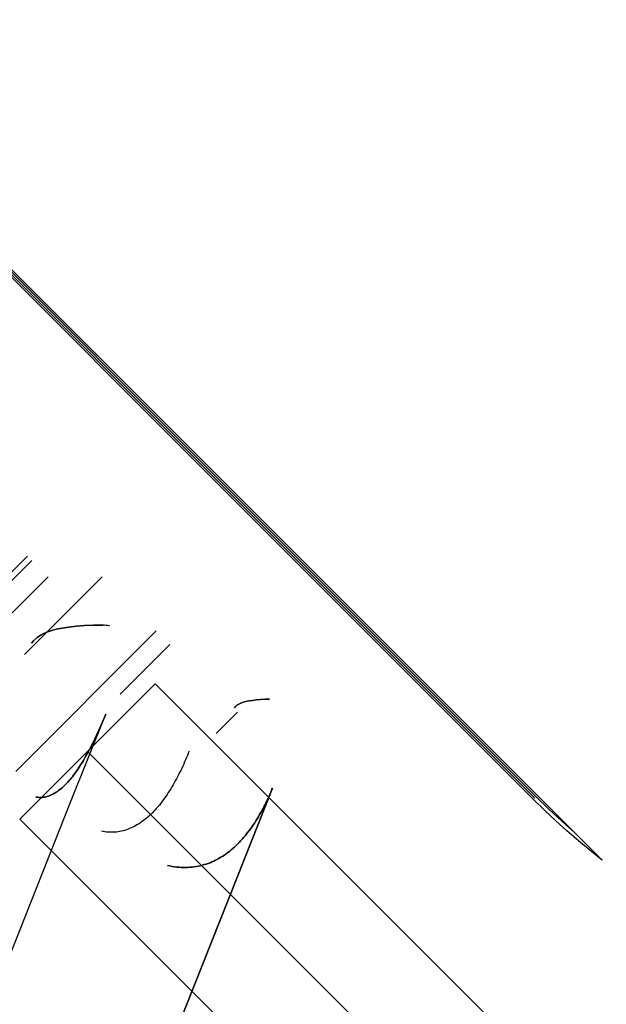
# Model space of a CAD drawing. Header units: millimetres. Extents: x -1030 to 192, y -442 to 180.
# Tile 227 of 256: x 143.25 to 147.85, y 115.62 to 123.34. Entities that reach past the tile are written whole.
import ezdxf

# ---------------------------------------------------------------- set-up
doc = ezdxf.new("R2010")
doc.units = ezdxf.units.MM
doc.header["$MEASUREMENT"] = 0
doc.layers.add('OVIDIO 120x60x72h', color=7, linetype='Continuous')

msp = doc.modelspace()

# ---------------------------------------------------------------- linework, layer by layer
at = {"layer": 'OVIDIO 120x60x72h', "extrusion": (-0.202852, -0.108979, 0.973126)}
for points in [[(-69.6161, 231.6799), (-69.6161, 392.3357)], [(-69.6161, 392.3357), (-69.6161, 231.6799)], [(-69.3206, 392.3357), (-69.3206, 231.6799)], [(-69.0251, 392.3357), (-69.0251, 231.6799)], [(-69.0251, 231.6799), (-69.0251, 392.3357)]]:
    msp.add_lwpolyline(points, dxfattribs=at)
at = {"layer": 'OVIDIO 120x60x72h', "extrusion": (-0.235702, -0.235702, 0.942809)}
for points in [[(6.5126, 365.6626), (6.5126, 474.7404)], [(7.4613, 474.7404), (7.4613, 365.6626)], [(9.3587, 365.6626), (9.3587, 474.7404)], [(10.3074, 474.7404), (10.3074, 365.6626)], [(8.1343, 459.2414), (8.1343, 353.8334)], [(8.0674, 455.4613), (8.0674, 350.9209)]]:
    msp.add_lwpolyline(points, dxfattribs=at)
at = {"layer": 'OVIDIO 120x60x72h', "extrusion": (0.881185, -0.265561, -0.391139)}
for points in [[(154.7749, 684.7695), (201.0952, 744.8878)], [(201.0952, 744.8878), (154.7749, 684.7695)]]:
    msp.add_lwpolyline(points, dxfattribs=at)
at = {"layer": 'OVIDIO 120x60x72h', "extrusion": (0.881208, -0.265507, -0.391124)}
for points in [[(154.7436, 686.2082), (200.3633, 745.4283)], [(200.3633, 745.4283), (154.7436, 686.2082)]]:
    msp.add_lwpolyline(points, dxfattribs=at)
at = {"layer": 'OVIDIO 120x60x72h', "extrusion": (-0.265352, 0.881274, -0.39108)}
msp.add_lwpolyline([(-192.6657, 684.1972), (-150.798, 629.818)], dxfattribs=at)
at = {"layer": 'OVIDIO 120x60x72h', "extrusion": (-0.108979, -0.202852, 0.973126)}
for points in [[(85.1312, 226.9617), (85.1312, 387.6175)], [(85.1312, 387.6175), (85.1312, 226.9617)], [(85.4266, 387.6175), (85.4266, 226.9617)], [(85.7221, 387.6175), (85.7221, 226.9617)], [(85.7221, 226.9617), (85.7221, 387.6175)]]:
    msp.add_lwpolyline(points, dxfattribs=at)
at = {"layer": 'OVIDIO 120x60x72h', "extrusion": (0.881275, -0.265352, -0.391079)}
for points in [[(155.0475, 687.3775), (197.4312, 742.4269)], [(154.8684, 687.5151), (197.2522, 742.5647)], [(197.2522, 742.5647), (154.8684, 687.5151)]]:
    msp.add_lwpolyline(points, dxfattribs=at)
at = {"layer": 'OVIDIO 120x60x72h', "extrusion": (0.881274, -0.265352, -0.39108)}
for points in [[(152.2652, 675.6054), (196.5781, 733.1605)], [(143.4285, 635.1834), (185.2962, 689.5626)]]:
    msp.add_lwpolyline(points, dxfattribs=at)
at = {"layer": 'OVIDIO 120x60x72h', "extrusion": (-0.046296, -0.021464, 0.998697)}
for points in [[(-74.4835, 134.3815), (-74.4835, 234.8928)], [(-72.9973, 133.4133), (-72.9973, 234.7177)]]:
    msp.add_lwpolyline(points, dxfattribs=at)
at = {"layer": 'OVIDIO 120x60x72h', "extrusion": (-0.108984, -0.202859, 0.973124)}
msp.add_lwpolyline([(83.2958, 371.0046), (83.2958, 313.6234)], dxfattribs=at)
at = {"layer": 'OVIDIO 120x60x72h', "extrusion": (-0.108989, -0.202866, 0.973122)}
for points in [[(84.0081, 313.6298), (84.0081, 371.0109)], [(84.721, 371.0109), (84.721, 313.6298)], [(84.721, 313.6298), (84.721, 371.0109)]]:
    msp.add_lwpolyline(points, dxfattribs=at)
at = {"layer": 'OVIDIO 120x60x72h', "extrusion": (-0.021464, -0.046296, 0.998697)}
msp.add_lwpolyline([(90.2763, 128.5992), (90.2763, 229.1123)], dxfattribs=at)
at = {"layer": 'OVIDIO 120x60x72h'}
for points in [[(128.6454, 135.922), (147.8155, 116.7518)], [(147.6021, 116.9652), (128.8588, 135.7086)], [(140.3922, 124.1146), (147.2794, 117.2274)], [(147.2794, 117.2274), (140.3922, 124.1146)], [(147.2895, 117.2375), (140.4023, 124.1247)], [(143.3116, 119.1345), (142.2509, 118.0738)], [(143.3472, 119.0988), (142.2866, 118.0381)], [(143.2876, 118.3624), (143.8978, 118.9725)], [(143.8978, 118.9725), (143.2876, 118.3624)], [(143.2196, 117.4461), (144.3219, 118.5484)], [(144.0395, 118.0539), (144.428, 118.4423)], [(144.3116, 118.1345), (143.2509, 117.0738)], [(143.2509, 117.0738), (144.3116, 118.1345)], [(153.5744, 108.8716), (144.3116, 118.1345)], [(144.3116, 118.1345), (153.5744, 108.8716)], [(144.9582, 117.9121), (144.7914, 117.7453)], [(144.7914, 117.7453), (144.9582, 117.9121)], [(153.0441, 108.3413), (143.7812, 117.6041)], [(152.5137, 107.811), (143.2509, 117.0738)], [(143.2509, 117.0738), (152.5137, 107.811)]]:
    msp.add_lwpolyline(points, dxfattribs=at)
at = {"layer": 'OVIDIO 120x60x72h', "extrusion": (4.01613e-07, -4.01613e-07, 1)}
for points in [[(140.4124, 124.1348), (147.2996, 117.2476)], [(147.2996, 117.2476), (140.4124, 124.1348)]]:
    msp.add_lwpolyline(points, dxfattribs=at)
at = {"layer": 'OVIDIO 120x60x72h', "extrusion": (-0.015219, 0.015219, 0.999768)}
for points in [[(154.0981, 108.3532), (144.7206, 117.7286)], [(153.0376, 107.2924), (143.66, 116.6678)], [(154.0981, 108.3532), (153.8454, 108.6059)], [(153.8454, 108.6059), (154.0981, 108.3532)], [(154.0981, 108.3532), (154.1029, 108.3486), (154.1078, 108.344), (154.1128, 108.3395), (154.118, 108.335), (154.1234, 108.3307), (154.1289, 108.3264), (154.1345, 108.3222), (154.1403, 108.3182), (154.1462, 108.3142), (154.1522, 108.3104), (154.1584, 108.3066), (154.1647, 108.3031), (154.1711, 108.2996), (154.1777, 108.2963), (154.1843, 108.2931), (154.1911, 108.29), (154.198, 108.2872), (154.205, 108.2844), (154.2121, 108.2819), (154.2192, 108.2795), (154.2265, 108.2773), (154.2339, 108.2753), (154.2413, 108.2734), (154.2488, 108.2717), (154.2563, 108.2703), (154.2639, 108.269), (154.2716, 108.2679), (154.2793, 108.267), (154.287, 108.2663), (154.2947, 108.2658), (154.3025, 108.2655), (154.3103, 108.2654), (154.318, 108.2655), (154.3258, 108.2658), (154.3335, 108.2663), (154.3412, 108.267), (154.3489, 108.2679), (154.3566, 108.269), (154.3642, 108.2703), (154.3717, 108.2718), (154.3792, 108.2734), (154.3866, 108.2753), (154.394, 108.2773), (154.4013, 108.2795), (154.4084, 108.2819), (154.4155, 108.2845), (154.4225, 108.2872), (154.4294, 108.2901), (154.4362, 108.2931), (154.4428, 108.2963), (154.4494, 108.2996), (154.4558, 108.3031), (154.4621, 108.3067), (154.4683, 108.3104), (154.4743, 108.3143), (154.4802, 108.3182), (154.486, 108.3223), (154.4916, 108.3265), (154.4971, 108.3307), (154.5025, 108.3351), (154.5077, 108.3395), (154.5127, 108.344), (154.5176, 108.3486), (154.5224, 108.3533)], [(154.5224, 108.3533), (154.5176, 108.3486), (154.5127, 108.344), (154.5077, 108.3395), (154.5025, 108.3351), (154.4971, 108.3307), (154.4916, 108.3265), (154.486, 108.3223), (154.4802, 108.3182), (154.4743, 108.3143), (154.4683, 108.3104), (154.4621, 108.3067), (154.4558, 108.3031), (154.4494, 108.2996), (154.4428, 108.2963), (154.4362, 108.2931), (154.4294, 108.2901), (154.4225, 108.2872), (154.4155, 108.2845), (154.4084, 108.2819), (154.4013, 108.2795), (154.394, 108.2773), (154.3866, 108.2753), (154.3792, 108.2734), (154.3717, 108.2718), (154.3642, 108.2703), (154.3566, 108.269), (154.3489, 108.2679), (154.3412, 108.267), (154.3335, 108.2663), (154.3258, 108.2658), (154.318, 108.2655), (154.3103, 108.2654), (154.3025, 108.2655), (154.2947, 108.2658), (154.287, 108.2663), (154.2793, 108.267), (154.2716, 108.2679), (154.2639, 108.269), (154.2563, 108.2703), (154.2488, 108.2717), (154.2413, 108.2734), (154.2339, 108.2753), (154.2265, 108.2773), (154.2192, 108.2795), (154.2121, 108.2819), (154.205, 108.2844), (154.198, 108.2872), (154.1911, 108.29), (154.1843, 108.2931), (154.1777, 108.2963), (154.1711, 108.2996), (154.1647, 108.3031), (154.1584, 108.3066), (154.1522, 108.3104), (154.1462, 108.3142), (154.1403, 108.3182), (154.1345, 108.3222), (154.1289, 108.3264), (154.1234, 108.3307), (154.118, 108.335), (154.1128, 108.3395), (154.1078, 108.344), (154.1029, 108.3486), (154.0981, 108.3532)], [(154.5224, 108.3533), (155.5832, 107.2927)], [(155.5832, 107.2927), (154.5224, 108.3533)], [(154.2089, 108.0398), (154.9188, 107.3301)], [(153.6739, 107.9289), (154.7763, 106.8268)], [(155.5832, 107.2927), (155.5546, 107.2648), (155.5252, 107.2373), (155.4948, 107.2102), (155.4637, 107.1835), (155.4316, 107.1574), (155.3987, 107.1318), (155.3649, 107.1068), (155.3303, 107.0824), (155.2949, 107.0586), (155.2587, 107.0355), (155.2216, 107.0132), (155.1838, 106.9916), (155.1453, 106.9708), (155.106, 106.9508), (155.066, 106.9317), (155.0253, 106.9135), (154.984, 106.8963), (154.9421, 106.8799), (154.8995, 106.8646), (154.8564, 106.8503), (154.8128, 106.837), (154.7687, 106.8248), (154.7242, 106.8136), (154.6793, 106.8036), (154.634, 106.7947), (154.5883, 106.787), (154.5424, 106.7804), (154.4963, 106.775), (154.45, 106.7708), (154.4036, 106.7678), (154.357, 106.766), (154.3104, 106.7654), (154.2638, 106.766), (154.2173, 106.7678), (154.1708, 106.7708), (154.1245, 106.775), (154.0784, 106.7804), (154.0325, 106.7869), (153.9869, 106.7947), (153.9416, 106.8035), (153.8966, 106.8135), (153.8521, 106.8247), (153.808, 106.8369), (153.7644, 106.8501), (153.7213, 106.8644), (153.6788, 106.8798), (153.6368, 106.8961), (153.5955, 106.9134), (153.5548, 106.9316), (153.5148, 106.9507), (153.4755, 106.9706), (153.437, 106.9914), (153.3991, 107.013), (153.3621, 107.0353), (153.3259, 107.0584), (153.2904, 107.0821), (153.2558, 107.1065), (153.2221, 107.1315), (153.1892, 107.1571), (153.1571, 107.1832), (153.1259, 107.2099), (153.0956, 107.237), (153.0661, 107.2645), (153.0376, 107.2924)], [(153.0376, 107.2924), (153.0661, 107.2645), (153.0956, 107.237), (153.1259, 107.2099), (153.1571, 107.1832), (153.1892, 107.1571), (153.2221, 107.1315), (153.2558, 107.1065), (153.2904, 107.0821), (153.3259, 107.0584), (153.3621, 107.0353), (153.3991, 107.013), (153.437, 106.9914), (153.4755, 106.9706), (153.5148, 106.9507), (153.5548, 106.9316), (153.5955, 106.9134), (153.6368, 106.8961), (153.6788, 106.8798), (153.7213, 106.8644), (153.7644, 106.8501), (153.808, 106.8369), (153.8521, 106.8247), (153.8966, 106.8135), (153.9416, 106.8035), (153.9869, 106.7947), (154.0325, 106.7869), (154.0784, 106.7804), (154.1245, 106.775), (154.1708, 106.7708), (154.2173, 106.7678), (154.2638, 106.766), (154.3104, 106.7654), (154.357, 106.766), (154.4036, 106.7678), (154.45, 106.7708), (154.4963, 106.775), (154.5424, 106.7804), (154.5883, 106.787), (154.634, 106.7947), (154.6793, 106.8036), (154.7242, 106.8136), (154.7687, 106.8248), (154.8128, 106.837), (154.8564, 106.8503), (154.8995, 106.8646), (154.9421, 106.8799), (154.984, 106.8963), (155.0253, 106.9135), (155.066, 106.9317), (155.106, 106.9508), (155.1453, 106.9708), (155.1838, 106.9916), (155.2216, 107.0132), (155.2587, 107.0355), (155.2949, 107.0586), (155.3303, 107.0824), (155.3649, 107.1068), (155.3987, 107.1318), (155.4316, 107.1574), (155.4637, 107.1835), (155.4948, 107.2102), (155.5252, 107.2373), (155.5546, 107.2648), (155.5832, 107.2927)]]:
    msp.add_lwpolyline(points, dxfattribs=at)
at = {"layer": 'OVIDIO 120x60x72h', "extrusion": (0.000231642, 0.999884, -0.015217)}
for points in [[(-146.5784, 37.3375), (-139.1211, 527.1706)], [(-145.518, 37.3213), (-138.0607, 527.1532)]]:
    msp.add_lwpolyline(points, dxfattribs=at)
at = {"layer": 'OVIDIO 120x60x72h', "extrusion": (-0.000101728, 0.999949, 0.010085)}
for points in [[(-143.8683, 62.6579), (-143.8481, 64.6578)], [(-147.2914, 64.6925), (-147.3115, 62.6926)]]:
    msp.add_lwpolyline(points, dxfattribs=at)
at = {"layer": 'OVIDIO 120x60x72h', "extrusion": (0.707107, 0.707107, 0)}
for points in [[(-18.51, 35.5783), (-18.4656, 35.5788), (-18.4208, 35.5803), (-18.3757, 35.5828), (-18.3303, 35.5864), (-18.2846, 35.591), (-18.2386, 35.5968), (-18.1924, 35.6037), (-18.1461, 35.6117), (-18.0996, 35.6209), (-18.053, 35.6312), (-18.0063, 35.6428), (-17.9597, 35.6555), (-17.9131, 35.6695), (-17.8665, 35.6847), (-17.8201, 35.7011), (-17.7738, 35.7187), (-17.7278, 35.7376), (-17.682, 35.7578), (-17.6365, 35.7791), (-17.5914, 35.8017), (-17.5467, 35.8256), (-17.5025, 35.8506), (-17.4588, 35.8769), (-17.4156, 35.9043), (-17.373, 35.9329), (-17.3311, 35.9627), (-17.2899, 35.9936), (-17.2494, 36.0256), (-17.2097, 36.0587), (-17.1709, 36.0928), (-17.1329, 36.128), (-17.0958, 36.1641), (-17.0597, 36.2012), (-17.0245, 36.2392), (-16.9904, 36.278), (-16.9573, 36.3177), (-16.9253, 36.3582), (-16.8944, 36.3994), (-16.8646, 36.4413), (-16.836, 36.4839), (-16.8086, 36.5271), (-16.7823, 36.5708), (-16.7573, 36.615), (-16.7334, 36.6597), (-16.7108, 36.7048), (-16.6895, 36.7503), (-16.6693, 36.7961), (-16.6504, 36.8421), (-16.6328, 36.8884), (-16.6164, 36.9348), (-16.6012, 36.9814), (-16.5872, 37.028), (-16.5745, 37.0746), (-16.5629, 37.1213), (-16.5526, 37.1679), (-16.5434, 37.2144), (-16.5354, 37.2607), (-16.5285, 37.3069), (-16.5227, 37.3529), (-16.5181, 37.3986), (-16.5145, 37.444), (-16.512, 37.4891), (-16.5105, 37.5339), (-16.51, 37.5783)], [(-16.51, 37.5783), (-16.5105, 37.5339), (-16.512, 37.4891), (-16.5145, 37.444), (-16.5181, 37.3986), (-16.5227, 37.3529), (-16.5285, 37.3069), (-16.5354, 37.2607), (-16.5434, 37.2144), (-16.5526, 37.1679), (-16.5629, 37.1213), (-16.5745, 37.0746), (-16.5872, 37.028), (-16.6012, 36.9814), (-16.6164, 36.9348), (-16.6328, 36.8884), (-16.6504, 36.8421), (-16.6693, 36.7961), (-16.6895, 36.7503), (-16.7108, 36.7048), (-16.7334, 36.6597), (-16.7573, 36.615), (-16.7823, 36.5708), (-16.8086, 36.5271), (-16.836, 36.4839), (-16.8646, 36.4413), (-16.8944, 36.3994), (-16.9253, 36.3582), (-16.9573, 36.3177), (-16.9904, 36.278), (-17.0245, 36.2392), (-17.0597, 36.2012), (-17.0958, 36.1641), (-17.1329, 36.128), (-17.1709, 36.0928), (-17.2097, 36.0587), (-17.2494, 36.0256), (-17.2899, 35.9936), (-17.3311, 35.9627), (-17.373, 35.9329), (-17.4156, 35.9043), (-17.4588, 35.8769), (-17.5025, 35.8506), (-17.5467, 35.8256), (-17.5914, 35.8017), (-17.6365, 35.7791), (-17.682, 35.7578), (-17.7278, 35.7376), (-17.7738, 35.7187), (-17.8201, 35.7011), (-17.8665, 35.6847), (-17.9131, 35.6695), (-17.9597, 35.6555), (-18.0063, 35.6428), (-18.053, 35.6312), (-18.0996, 35.6209), (-18.1461, 35.6117), (-18.1924, 35.6037), (-18.2386, 35.5968), (-18.2846, 35.591), (-18.3303, 35.5864), (-18.3757, 35.5828), (-18.4208, 35.5803), (-18.4656, 35.5788), (-18.51, 35.5783)], [(-16.51, 37.5783), (-16.5106, 37.5282), (-16.5125, 37.478), (-16.5157, 37.4279), (-16.5201, 37.3777), (-16.5258, 37.3277), (-16.5327, 37.2777), (-16.5409, 37.228), (-16.5504, 37.1785), (-16.5611, 37.1293), (-16.573, 37.0804), (-16.5861, 37.0318), (-16.6004, 36.9837), (-16.6159, 36.9361), (-16.6326, 36.8889), (-16.6504, 36.8423), (-16.6693, 36.7962), (-16.6892, 36.7508), (-16.7102, 36.706), (-16.7323, 36.6619), (-16.7553, 36.6186), (-16.7793, 36.576), (-16.8042, 36.5341), (-16.83, 36.4931), (-16.8566, 36.453), (-16.8841, 36.4136), (-16.9123, 36.3752), (-16.9413, 36.3377), (-16.9709, 36.3011), (-17.0013, 36.2654), (-17.0322, 36.2307), (-17.0637, 36.1969), (-17.0958, 36.1641), (-17.1286, 36.132), (-17.1624, 36.1005), (-17.1971, 36.0696), (-17.2328, 36.0392), (-17.2694, 36.0096), (-17.3069, 35.9806), (-17.3453, 35.9524), (-17.3847, 35.9249), (-17.4248, 35.8983), (-17.4658, 35.8725), (-17.5077, 35.8476), (-17.5503, 35.8236), (-17.5936, 35.8006), (-17.6377, 35.7785), (-17.6825, 35.7575), (-17.7279, 35.7376), (-17.774, 35.7187), (-17.8206, 35.7009), (-17.8678, 35.6842), (-17.9154, 35.6687), (-17.9635, 35.6544), (-18.0121, 35.6413), (-18.061, 35.6294), (-18.1102, 35.6187), (-18.1597, 35.6092), (-18.2094, 35.601), (-18.2594, 35.5941), (-18.3094, 35.5884), (-18.3596, 35.584), (-18.4097, 35.5808), (-18.4599, 35.5789), (-18.51, 35.5783)]]:
    msp.add_lwpolyline(points, dxfattribs=at)
at = {"layer": 'OVIDIO 120x60x72h', "extrusion": (-9.85325e-08, -9.85312e-08, 1)}
for points in [[(142.4129, 117.9119), (143.4736, 118.9726)], [(143.4736, 118.9726), (142.4129, 117.9119)]]:
    msp.add_lwpolyline(points, dxfattribs=at)
at = {"layer": 'OVIDIO 120x60x72h', "extrusion": (0.000231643, 0.999884, -0.015217)}
for points in [[(-143.446, 700.8572), (-153.5492, 37.2314)], [(-153.5492, 37.2314), (-143.446, 700.8572)], [(-143.8702, 700.8636), (-153.9735, 37.2298)], [(-153.9735, 37.2298), (-143.8702, 700.8636)]]:
    msp.add_lwpolyline(points, dxfattribs=at)
at = {"layer": 'OVIDIO 120x60x72h', "extrusion": (0.999884, 0.000231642, 0.015217)}
for points in [[(108.7481, 33.2329), (118.8514, 696.8639)], [(107.7748, 33.2142), (117.8785, 696.8787)], [(117.8785, 696.8787), (107.7748, 33.2142)], [(107.248, 33.2338), (117.3515, 696.8867)]]:
    msp.add_lwpolyline(points, dxfattribs=at)
at = {"layer": 'OVIDIO 120x60x72h', "extrusion": (0.276197, -0.122706, 0.953236)}
for points in [[(166.8052, 132.9555), (166.8052, 131.4555)], [(166.8052, 131.4555), (166.8052, 132.9555)]]:
    msp.add_lwpolyline(points, dxfattribs=at)
at = {"layer": 'OVIDIO 120x60x72h', "extrusion": (0.871231, -0.386908, -0.302091)}
for points in [[(166.1647, 696.1932), (166.1824, 696.1907), (166.2002, 696.1877), (166.218, 696.1842), (166.2358, 696.1803), (166.2536, 696.176), (166.2713, 696.1712), (166.2889, 696.166), (166.3064, 696.1603), (166.3238, 696.1542), (166.3412, 696.1476), (166.3583, 696.1406), (166.3754, 696.1332), (166.3922, 696.1253), (166.4089, 696.117), (166.4253, 696.1083), (166.4416, 696.0991), (166.4576, 696.0896), (166.4734, 696.0797), (166.4889, 696.0694), (166.5041, 696.0587), (166.5191, 696.0477), (166.5337, 696.0363), (166.5481, 696.0246), (166.5621, 696.0125), (166.5758, 696.0002), (166.5891, 695.9875), (166.6021, 695.9746), (166.6147, 695.9614), (166.6269, 695.9479), (166.6388, 695.9342), (166.6503, 695.9203), (166.6614, 695.9062), (166.6721, 695.8918), (166.6826, 695.8771), (166.6927, 695.862), (166.7025, 695.8467), (166.712, 695.8311), (166.7211, 695.8152), (166.7298, 695.799), (166.7382, 695.7826), (166.7462, 695.7659), (166.7538, 695.749), (166.7609, 695.7319), (166.7677, 695.7146), (166.774, 695.6971), (166.7799, 695.6795), (166.7854, 695.6617), (166.7904, 695.6437), (166.795, 695.6256), (166.7991, 695.6075), (166.8028, 695.5892), (166.806, 695.5709), (166.8088, 695.5525), (166.811, 695.5341), (166.8129, 695.5157), (166.8142, 695.4973), (166.8152, 695.4788), (166.8156, 695.4605), (166.8156, 695.4421), (166.8152, 695.4239), (166.8143, 695.4057), (166.813, 695.3876), (166.8113, 695.3697), (166.8091, 695.3518)], [(166.1647, 696.1932), (166.1824, 696.1906), (166.2002, 696.1876), (166.218, 696.1842), (166.2358, 696.1803), (166.2536, 696.176), (166.2713, 696.1712), (166.2889, 696.166), (166.3064, 696.1603), (166.3239, 696.1542), (166.3412, 696.1476), (166.3584, 696.1406), (166.3754, 696.1332), (166.3923, 696.1253), (166.4089, 696.117), (166.4254, 696.1083), (166.4417, 696.0991), (166.4577, 696.0896), (166.4735, 696.0797), (166.489, 696.0694), (166.5042, 696.0587), (166.5192, 696.0477), (166.5338, 696.0363), (166.5481, 696.0246), (166.5622, 696.0125), (166.5758, 696.0002), (166.5892, 695.9875), (166.6022, 695.9746), (166.6148, 695.9614), (166.627, 695.9479), (166.6389, 695.9342), (166.6504, 695.9203), (166.6615, 695.9061), (166.6722, 695.8917), (166.6827, 695.877), (166.6928, 695.862), (166.7026, 695.8467), (166.7121, 695.831), (166.7212, 695.8151), (166.73, 695.799), (166.7383, 695.7825), (166.7463, 695.7659), (166.7539, 695.749), (166.7611, 695.7319), (166.7679, 695.7146), (166.7742, 695.6971), (166.7801, 695.6794), (166.7856, 695.6616), (166.7906, 695.6436), (166.7952, 695.6256), (166.7993, 695.6074), (166.803, 695.5891), (166.8062, 695.5708), (166.8089, 695.5524), (166.8112, 695.534), (166.8131, 695.5156), (166.8144, 695.4972), (166.8153, 695.4788), (166.8158, 695.4604), (166.8158, 695.442), (166.8154, 695.4238), (166.8145, 695.4056), (166.8132, 695.3875), (166.8114, 695.3696), (166.8093, 695.3517)], [(166.8093, 695.3517), (166.8114, 695.3696), (166.8132, 695.3875), (166.8145, 695.4056), (166.8154, 695.4238), (166.8158, 695.442), (166.8158, 695.4604), (166.8153, 695.4788), (166.8144, 695.4972), (166.8131, 695.5156), (166.8112, 695.534), (166.8089, 695.5524), (166.8062, 695.5708), (166.803, 695.5891), (166.7993, 695.6074), (166.7952, 695.6256), (166.7906, 695.6436), (166.7856, 695.6616), (166.7801, 695.6794), (166.7742, 695.6971), (166.7679, 695.7146), (166.7611, 695.7319), (166.7539, 695.749), (166.7463, 695.7659), (166.7383, 695.7825), (166.73, 695.799), (166.7212, 695.8151), (166.7121, 695.831), (166.7026, 695.8467), (166.6928, 695.862), (166.6827, 695.877), (166.6722, 695.8917), (166.6615, 695.9061), (166.6504, 695.9203), (166.6389, 695.9342), (166.627, 695.9479), (166.6148, 695.9614), (166.6022, 695.9746), (166.5892, 695.9875), (166.5758, 696.0002), (166.5622, 696.0125), (166.5481, 696.0246), (166.5338, 696.0363), (166.5192, 696.0477), (166.5042, 696.0587), (166.489, 696.0694), (166.4735, 696.0797), (166.4577, 696.0896), (166.4417, 696.0991), (166.4254, 696.1083), (166.4089, 696.117), (166.3923, 696.1253), (166.3754, 696.1332), (166.3584, 696.1406), (166.3412, 696.1476), (166.3239, 696.1542), (166.3064, 696.1603), (166.2889, 696.166), (166.2713, 696.1712), (166.2536, 696.176), (166.2358, 696.1803), (166.218, 696.1842), (166.2002, 696.1876), (166.1824, 696.1906), (166.1647, 696.1932)]]:
    msp.add_lwpolyline(points, dxfattribs=at)
at = {"layer": 'OVIDIO 120x60x72h', "extrusion": (0.276089, -0.12261, 0.953279)}
for points in [[(166.8003, 132.8323), (166.8003, 131.3323)], [(166.6621, 132.8322), (166.6621, 131.3322)], [(166.1648, 131.3322), (166.1648, 132.8322)], [(166.1648, 132.8322), (166.1648, 131.3322)], [(165.1908, 134.2368), (165.1908, 131.9141)]]:
    msp.add_lwpolyline(points, dxfattribs=at)
at = {"layer": 'OVIDIO 120x60x72h', "extrusion": (0.276167, -0.122599, 0.953258)}
for points in [[(166.7977, 132.8596), (166.7977, 131.3596)], [(166.7977, 131.3596), (166.7977, 132.8596)]]:
    msp.add_lwpolyline(points, dxfattribs=at)
at = {"layer": 'OVIDIO 120x60x72h', "extrusion": (0.276068, -0.12261, 0.953286)}
for points in [[(166.6224, 132.7385), (166.6224, 131.147)], [(166.467, 132.3457), (166.467, 130.8034)]]:
    msp.add_lwpolyline(points, dxfattribs=at)
at = {"layer": 'OVIDIO 120x60x72h', "extrusion": (0.998758, -0.003996, -0.049658)}
for points in [[(119.0243, 706.474), (118.9348, 705.363)], [(118.9348, 705.363), (119.0243, 706.474)]]:
    msp.add_lwpolyline(points, dxfattribs=at)
at = {"layer": 'OVIDIO 120x60x72h', "extrusion": (0.23831, 0.962875, 0.126807)}
for points in [[(-110.6868, 675.6431), (-112.3524, 676.4964)], [(-112.3524, 676.4964), (-110.6868, 675.6431)]]:
    msp.add_lwpolyline(points, dxfattribs=at)
at = {"layer": 'OVIDIO 120x60x72h', "extrusion": (-0.018371, 0.007538, 0.999803)}
for points in [[(-163.8973, 103.1198), (-163.8973, 101.494)], [(-163.8973, 101.494), (-163.8973, 103.1198)]]:
    msp.add_lwpolyline(points, dxfattribs=at)
at = {"layer": 'OVIDIO 120x60x72h', "extrusion": (0.000993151, 0.999995, 0.002876)}
for points in [[(-144.5146, 702.2413), (-143.8132, 700.2099)], [(-144.3438, 700.494), (-143.7606, 698.805)]]:
    msp.add_lwpolyline(points, dxfattribs=at)
at = {"layer": 'OVIDIO 120x60x72h', "extrusion": (0.000995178, 0.999995, 0.002882)}
for points in [[(-144.491, 702.4212), (-144.4378, 702.2671)], [(-143.2894, 703.0256), (-142.6157, 701.0747)]]:
    msp.add_lwpolyline(points, dxfattribs=at)
at = {"layer": 'OVIDIO 120x60x72h', "extrusion": (0.871231, -0.38691, -0.30209)}
msp.add_lwpolyline([(166.811, 695.351), (166.8131, 695.369), (166.8149, 695.387), (166.8162, 695.4052), (166.817, 695.4235), (166.8175, 695.4418), (166.8174, 695.4603), (166.8169, 695.4787), (166.816, 695.4972), (166.8146, 695.5157), (166.8127, 695.5342), (166.8104, 695.5527), (166.8076, 695.5711), (166.8044, 695.5895), (166.8006, 695.6078), (166.7965, 695.626), (166.7919, 695.6442), (166.7868, 695.6622), (166.7813, 695.68), (166.7753, 695.6977), (166.7689, 695.7152), (166.7621, 695.7325), (166.7549, 695.7497), (166.7473, 695.7666), (166.7393, 695.7832), (166.7308, 695.7997), (166.7221, 695.8158), (166.7129, 695.8317), (166.7034, 695.8474), (166.6936, 695.8627), (166.6834, 695.8777), (166.6729, 695.8924), (166.6621, 695.9068), (166.651, 695.9208), (166.6396, 695.9347), (166.6277, 695.9484), (166.6155, 695.9618), (166.6028, 695.975), (166.5899, 695.9879), (166.5765, 696.0005), (166.5629, 696.0128), (166.5489, 696.0248), (166.5345, 696.0365), (166.5199, 696.0479), (166.5049, 696.0589), (166.4897, 696.0696), (166.4742, 696.0799), (166.4584, 696.0898), (166.4424, 696.0993), (166.4261, 696.1084), (166.4096, 696.1171), (166.3929, 696.1254), (166.376, 696.1333), (166.359, 696.1407), (166.3418, 696.1477), (166.3244, 696.1543), (166.307, 696.1604), (166.2894, 696.1661), (166.2717, 696.1714), (166.254, 696.1761), (166.2362, 696.1805), (166.2183, 696.1844), (166.2005, 696.1878), (166.1826, 696.1908), (166.1648, 696.1934)], dxfattribs=at)
at = {"layer": 'OVIDIO 120x60x72h', "extrusion": (0.009374, 0.99956, 0.028155)}
for points in [[(-144.1485, 698.8996), (-144.097, 698.745)], [(-144.097, 698.745), (-144.1485, 698.8996)]]:
    msp.add_lwpolyline(points, dxfattribs=at)
at = {"layer": 'OVIDIO 120x60x72h', "extrusion": (0.999884, 0.000231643, 0.015217)}
for points in [[(107.7757, 33.253), (117.8788, 696.8787)], [(117.8788, 696.8787), (107.7757, 33.253)]]:
    msp.add_lwpolyline(points, dxfattribs=at)
at = {"layer": 'OVIDIO 120x60x72h', "extrusion": (0.997294, -0.007645, -0.073113)}
for points in [[(119.054, 709.7436), (118.8517, 707.8145)], [(118.8517, 707.8145), (119.054, 709.7436)]]:
    msp.add_lwpolyline(points, dxfattribs=at)
at = {"layer": 'OVIDIO 120x60x72h', "extrusion": (0.366639, 0.922113, -0.123629)}
for points in [[(-91.0692, 717.0635), (-91.0034, 716.9862), (-90.9343, 716.9105), (-90.8621, 716.8366), (-90.7868, 716.7646), (-90.7479, 716.7295), (-90.7083, 716.6948), (-90.668, 716.6608), (-90.627, 716.6273), (-90.5852, 716.5945), (-90.5427, 716.5623), (-90.4995, 716.5308), (-90.4556, 716.5), (-90.4111, 716.4699), (-90.366, 716.4405), (-90.3202, 716.4119), (-90.2738, 716.384), (-90.2268, 716.357), (-90.1792, 716.3307), (-90.1312, 716.3053), (-90.0825, 716.2807), (-90.0334, 716.2569), (-89.9838, 716.2341), (-89.9337, 716.2121), (-89.8832, 716.191), (-89.8323, 716.1708), (-89.781, 716.1516), (-89.7293, 716.1333), (-89.6773, 716.1159), (-89.625, 716.0995), (-89.5724, 716.084), (-89.5196, 716.0695), (-89.4665, 716.056), (-89.4133, 716.0435), (-89.3598, 716.0319), (-89.3062, 716.0214), (-89.2525, 716.0118), (-89.1987, 716.0032), (-89.1448, 715.9956), (-89.0909, 715.989), (-89.037, 715.9834), (-88.983, 715.9787), (-88.9292, 715.9751), (-88.8754, 715.9724), (-88.8216, 715.9707), (-88.7681, 715.9699), (-88.7146, 715.9701), (-88.6613, 715.9713), (-88.6082, 715.9734), (-88.5553, 715.9764), (-88.5027, 715.9803), (-88.4503, 715.9852), (-88.3982, 715.9909), (-88.295, 716.005), (-88.1932, 716.0225), (-88.0928, 716.0434), (-87.9942, 716.0674)], [(-87.9942, 716.0674), (-88.0928, 716.0434), (-88.1932, 716.0225), (-88.295, 716.005), (-88.3982, 715.9909), (-88.4503, 715.9852), (-88.5027, 715.9803), (-88.5553, 715.9764), (-88.6082, 715.9734), (-88.6613, 715.9713), (-88.7146, 715.9701), (-88.7681, 715.9699), (-88.8216, 715.9707), (-88.8754, 715.9724), (-88.9292, 715.9751), (-88.983, 715.9787), (-89.037, 715.9834), (-89.0909, 715.989), (-89.1448, 715.9956), (-89.1987, 716.0032), (-89.2525, 716.0118), (-89.3062, 716.0214), (-89.3598, 716.0319), (-89.4133, 716.0435), (-89.4665, 716.056), (-89.5196, 716.0695), (-89.5724, 716.084), (-89.625, 716.0995), (-89.6773, 716.1159), (-89.7293, 716.1333), (-89.781, 716.1516), (-89.8323, 716.1708), (-89.8832, 716.191), (-89.9337, 716.2121), (-89.9838, 716.2341), (-90.0334, 716.2569), (-90.0825, 716.2807), (-90.1312, 716.3053), (-90.1792, 716.3307), (-90.2268, 716.357), (-90.2738, 716.384), (-90.3202, 716.4119), (-90.366, 716.4405), (-90.4111, 716.4699), (-90.4556, 716.5), (-90.4995, 716.5308), (-90.5427, 716.5623), (-90.5852, 716.5945), (-90.627, 716.6273), (-90.668, 716.6608), (-90.7083, 716.6948), (-90.7479, 716.7295), (-90.7868, 716.7646), (-90.8621, 716.8366), (-90.9343, 716.9105), (-91.0034, 716.9862), (-91.0692, 717.0635)], [(-88.3735, 717.5186), (-88.4228, 717.5066), (-88.473, 717.4962), (-88.5239, 717.4874), (-88.5755, 717.4804), (-88.6016, 717.4775), (-88.6278, 717.4751), (-88.6541, 717.4731), (-88.6805, 717.4716), (-88.7071, 717.4706), (-88.7337, 717.47), (-88.7604, 717.4699), (-88.7872, 717.4703), (-88.8141, 717.4711), (-88.841, 717.4725), (-88.8679, 717.4743), (-88.8949, 717.4766), (-88.9218, 717.4794), (-88.9488, 717.4827), (-88.9757, 717.4865), (-89.0027, 717.4908), (-89.0295, 717.4956), (-89.0563, 717.5009), (-89.083, 717.5067), (-89.1097, 717.5129), (-89.1362, 717.5197), (-89.1626, 717.5269), (-89.1889, 717.5347), (-89.2151, 717.5429), (-89.2411, 717.5516), (-89.2669, 717.5607), (-89.2925, 717.5703), (-89.318, 717.5804), (-89.3433, 717.591), (-89.3683, 717.602), (-89.3931, 717.6134), (-89.4177, 717.6253), (-89.442, 717.6376), (-89.466, 717.6503), (-89.4898, 717.6634), (-89.5133, 717.6769), (-89.5365, 717.6909), (-89.5594, 717.7052), (-89.582, 717.7199), (-89.6042, 717.7349), (-89.6262, 717.7503), (-89.6477, 717.7661), (-89.669, 717.7822), (-89.6899, 717.7986), (-89.7104, 717.8153), (-89.7306, 717.8323), (-89.7504, 717.8497), (-89.7698, 717.8673), (-89.8075, 717.9032), (-89.8436, 717.9402), (-89.8781, 717.978), (-89.911, 718.0167)], [(-89.911, 718.0167), (-89.8781, 717.978), (-89.8436, 717.9402), (-89.8075, 717.9032), (-89.7698, 717.8673), (-89.7504, 717.8497), (-89.7306, 717.8323), (-89.7104, 717.8153), (-89.6899, 717.7986), (-89.669, 717.7822), (-89.6477, 717.7661), (-89.6262, 717.7503), (-89.6042, 717.7349), (-89.582, 717.7199), (-89.5594, 717.7052), (-89.5365, 717.6909), (-89.5133, 717.6769), (-89.4898, 717.6634), (-89.466, 717.6503), (-89.442, 717.6376), (-89.4177, 717.6253), (-89.3931, 717.6134), (-89.3683, 717.602), (-89.3433, 717.591), (-89.318, 717.5804), (-89.2925, 717.5703), (-89.2669, 717.5607), (-89.2411, 717.5516), (-89.2151, 717.5429), (-89.1889, 717.5347), (-89.1626, 717.5269), (-89.1362, 717.5197), (-89.1097, 717.5129), (-89.083, 717.5067), (-89.0563, 717.5009), (-89.0295, 717.4956), (-89.0027, 717.4908), (-88.9757, 717.4865), (-88.9488, 717.4827), (-88.9218, 717.4794), (-88.8949, 717.4766), (-88.8679, 717.4743), (-88.841, 717.4725), (-88.8141, 717.4711), (-88.7872, 717.4703), (-88.7604, 717.4699), (-88.7337, 717.47), (-88.7071, 717.4706), (-88.6805, 717.4716), (-88.6541, 717.4731), (-88.6278, 717.4751), (-88.6016, 717.4775), (-88.5755, 717.4804), (-88.5239, 717.4874), (-88.473, 717.4962), (-88.4228, 717.5066), (-88.3735, 717.5186)]]:
    msp.add_lwpolyline(points, dxfattribs=at)
at = {"layer": 'OVIDIO 120x60x72h', "extrusion": (0.345247, 0.923255, -0.168535)}
msp.add_lwpolyline([(-93.4434, 720.6546), (-94.8109, 720.0383)], dxfattribs=at)
at = {"layer": 'OVIDIO 120x60x72h', "extrusion": (0.264208, 0.933612, -0.241996)}
for points in [[(-107.1715, 718.2617), (-106.0315, 719.2366)], [(-106.0315, 719.2366), (-107.1715, 718.2617)]]:
    msp.add_lwpolyline(points, dxfattribs=at)
at = {"layer": 'OVIDIO 120x60x72h', "extrusion": (0.045678, 0.114881, 0.992329)}
msp.add_lwpolyline([(-90.1277, -73.7238), (-90.1277, 35.191)], dxfattribs=at)
at = {"layer": 'OVIDIO 120x60x72h'}
for points in [[(143.9034, 118.5942, 702.8376), (143.8287, 118.5934, 702.6145), (143.759, 118.5901, 702.3918), (143.6948, 118.5848, 702.1704), (143.6363, 118.5781, 701.951), (143.5837, 118.5704, 701.7341), (143.5365, 118.5611, 701.519), (143.4939, 118.5495, 701.3049), (143.455, 118.5348, 701.0907), (143.4194, 118.5165, 700.876), (143.388, 118.4957, 700.662), (143.3621, 118.4736, 700.4505), (143.3431, 118.4517, 700.2433)], [(143.3431, 118.4517, 700.2433), (143.3621, 118.4736, 700.4505), (143.388, 118.4957, 700.662), (143.4194, 118.5165, 700.876), (143.455, 118.5348, 701.0907), (143.4939, 118.5495, 701.3049), (143.5365, 118.5611, 701.519), (143.5837, 118.5704, 701.7341), (143.6363, 118.5781, 701.951), (143.6948, 118.5848, 702.1704), (143.759, 118.5901, 702.3918), (143.8287, 118.5934, 702.6145), (143.9034, 118.5942, 702.8376)], [(143.9546, 118.589, 702.992), (143.9485, 118.5892, 702.9739), (143.9421, 118.5898, 702.9548), (143.929, 118.5916, 702.9148), (143.916, 118.5934, 702.8749), (143.9096, 118.594, 702.8557), (143.9034, 118.5942, 702.8376)], [(145.2101, 118.0136, 702.3843), (145.1727, 118.0132, 702.2726), (145.1376, 118.0112, 702.1608), (145.105, 118.0081, 702.0495), (145.0753, 118.0043, 701.9391), (145.0485, 117.9999, 701.83), (145.0246, 117.9949, 701.7222), (145.0034, 117.9892, 701.6152), (144.9846, 117.9826, 701.5087), (144.9682, 117.975, 701.4027), (144.9541, 117.9664, 701.2973), (144.9427, 117.9569, 701.1929), (144.934, 117.9465, 701.0898)], [(144.934, 117.9465, 701.0898), (144.9427, 117.9569, 701.1929), (144.9541, 117.9664, 701.2973), (144.9682, 117.975, 701.4027), (144.9846, 117.9826, 701.5087), (145.0034, 117.9892, 701.6152), (145.0246, 117.9949, 701.7222), (145.0485, 117.9999, 701.83), (145.0753, 118.0043, 701.9391), (145.105, 118.0081, 702.0495), (145.1376, 118.0112, 702.1608), (145.1727, 118.0132, 702.2726), (145.2101, 118.0136, 702.3843)], [(104.1497, 17.8593, 717.2062), (143.6504, 117.2053, 703.8868), (143.9254, 117.8968, 703.7941)], [(143.3763, 117.2482, 703.3941), (143.3852, 117.2464, 703.4049), (143.394, 117.245, 703.4157), (143.4029, 117.2441, 703.4264), (143.4118, 117.2437, 703.437), (143.4207, 117.2437, 703.4476), (143.4296, 117.2443, 703.458), (143.4384, 117.2452, 703.4685), (143.4473, 117.2466, 703.4788), (143.4562, 117.2485, 703.4891), (143.4652, 117.2508, 703.4993), (143.4741, 117.2536, 703.5095), (143.483, 117.2567, 703.5195), (143.492, 117.2604, 703.5296), (143.501, 117.2644, 703.5396), (143.51, 117.2689, 703.5495), (143.519, 117.2738, 703.5593), (143.5281, 117.2791, 703.5692), (143.5372, 117.2849, 703.5789), (143.5463, 117.291, 703.5886), (143.5554, 117.2975, 703.5981), (143.5645, 117.3045, 703.6076), (143.5736, 117.3118, 703.617), (143.5828, 117.3196, 703.6262), (143.5919, 117.3277, 703.6353), (143.601, 117.3362, 703.6443), (143.6101, 117.3451, 703.653), (143.6192, 117.3543, 703.6616), (143.6282, 117.364, 703.67), (143.6372, 117.374, 703.6783), (143.6462, 117.3843, 703.6862), (143.6552, 117.395, 703.694), (143.6641, 117.4061, 703.7015), (143.673, 117.4175, 703.7088), (143.6818, 117.4293, 703.7159), (143.6906, 117.4414, 703.7226), (143.6993, 117.4538, 703.7291), (143.708, 117.4665, 703.7354), (143.7166, 117.4795, 703.7414), (143.7252, 117.4928, 703.7471), (143.7338, 117.5064, 703.7526), (143.7423, 117.5202, 703.7578), (143.7507, 117.5343, 703.7627), (143.7592, 117.5486, 703.7673), (143.7675, 117.5632, 703.7717), (143.7758, 117.578, 703.7758), (143.7841, 117.593, 703.7796), (143.7924, 117.6082, 703.7832), (143.8005, 117.6236, 703.7864), (143.8087, 117.6392, 703.7894), (143.8168, 117.655, 703.7921), (143.8248, 117.671, 703.7944), (143.8328, 117.6872, 703.7965), (143.8408, 117.7035, 703.7983), (143.8487, 117.7201, 703.7997), (143.8566, 117.7368, 703.8008), (143.8644, 117.7538, 703.8015), (143.8722, 117.7709, 703.8019), (143.8799, 117.7883, 703.8019), (143.8876, 117.8058, 703.8016), (143.8952, 117.8236, 703.8009), (143.9028, 117.8416, 703.7998), (143.9104, 117.8598, 703.7983), (143.9179, 117.8782, 703.7964), (143.9254, 117.8968, 703.7941)], [(143.9254, 117.8968, 703.7941), (143.9179, 117.8782, 703.7964), (143.9104, 117.8598, 703.7983), (143.9028, 117.8416, 703.7998), (143.8952, 117.8236, 703.8009), (143.8876, 117.8058, 703.8016), (143.8799, 117.7883, 703.8019), (143.8722, 117.7709, 703.8019), (143.8644, 117.7538, 703.8015), (143.8566, 117.7368, 703.8008), (143.8487, 117.7201, 703.7997), (143.8408, 117.7035, 703.7983), (143.8328, 117.6872, 703.7965), (143.8248, 117.671, 703.7944), (143.8168, 117.655, 703.7921), (143.8087, 117.6392, 703.7894), (143.8005, 117.6236, 703.7864), (143.7924, 117.6082, 703.7832), (143.7841, 117.593, 703.7796), (143.7758, 117.578, 703.7758), (143.7675, 117.5632, 703.7717), (143.7592, 117.5486, 703.7673), (143.7507, 117.5343, 703.7627), (143.7423, 117.5202, 703.7578), (143.7338, 117.5064, 703.7526), (143.7252, 117.4928, 703.7471), (143.7166, 117.4795, 703.7414), (143.708, 117.4665, 703.7354), (143.6993, 117.4538, 703.7291), (143.6906, 117.4414, 703.7226), (143.6818, 117.4293, 703.7159), (143.673, 117.4175, 703.7088), (143.6641, 117.4061, 703.7015), (143.6552, 117.395, 703.694), (143.6462, 117.3843, 703.6862), (143.6372, 117.374, 703.6783), (143.6282, 117.364, 703.67), (143.6192, 117.3543, 703.6616), (143.6101, 117.3451, 703.653), (143.601, 117.3362, 703.6443), (143.5919, 117.3277, 703.6353), (143.5828, 117.3196, 703.6262), (143.5736, 117.3118, 703.617), (143.5645, 117.3045, 703.6076), (143.5554, 117.2975, 703.5981), (143.5463, 117.291, 703.5886), (143.5372, 117.2849, 703.5789), (143.5281, 117.2791, 703.5692), (143.519, 117.2738, 703.5593), (143.51, 117.2689, 703.5495), (143.501, 117.2644, 703.5396), (143.492, 117.2604, 703.5296), (143.483, 117.2567, 703.5195), (143.4741, 117.2536, 703.5095), (143.4652, 117.2508, 703.4993), (143.4562, 117.2485, 703.4891), (143.4473, 117.2466, 703.4788), (143.4384, 117.2452, 703.4685), (143.4296, 117.2443, 703.458), (143.4207, 117.2437, 703.4476), (143.4118, 117.2437, 703.437), (143.4029, 117.2441, 703.4264), (143.394, 117.245, 703.4157), (143.3852, 117.2464, 703.4049), (143.3763, 117.2482, 703.3941)], [(144.5794, 117.6064, 703.5673), (144.5726, 117.5894, 703.5694), (144.5656, 117.5725, 703.5708), (144.5585, 117.5555, 703.5718), (144.5512, 117.5386, 703.5723), (144.5438, 117.5217, 703.5723), (144.5363, 117.5049, 703.5717), (144.5286, 117.4881, 703.5707), (144.5207, 117.4714, 703.5692), (144.5127, 117.4548, 703.5672), (144.5046, 117.4383, 703.5647), (144.4963, 117.4219, 703.5618), (144.4879, 117.4056, 703.5584), (144.4794, 117.3895, 703.5545), (144.4707, 117.3735, 703.5502), (144.4619, 117.3576, 703.5454), (144.4529, 117.3419, 703.5402), (144.4438, 117.3265, 703.5346), (144.4346, 117.3111, 703.5285), (144.4252, 117.296, 703.522), (144.4157, 117.2812, 703.5151), (144.4061, 117.2665, 703.5078), (144.3963, 117.2521, 703.5), (144.3864, 117.2379, 703.4919), (144.3763, 117.224, 703.4833), (144.3662, 117.2104, 703.4744), (144.3559, 117.197, 703.465), (144.3455, 117.1839, 703.4553), (144.3349, 117.1712, 703.4453), (144.3242, 117.1588, 703.4348), (144.3134, 117.1467, 703.424), (144.3025, 117.1349, 703.4128), (144.2914, 117.1235, 703.4013), (144.2803, 117.1125, 703.3894), (144.269, 117.1018, 703.3772), (144.2575, 117.0915, 703.3646), (144.246, 117.0816, 703.3518), (144.2344, 117.0721, 703.3386), (144.2226, 117.063, 703.3252), (144.2108, 117.0542, 703.3115), (144.1988, 117.0459, 703.2976), (144.1868, 117.038, 703.2834), (144.1746, 117.0304, 703.2689), (144.1624, 117.0233, 703.2543), (144.1501, 117.0167, 703.2395), (144.1378, 117.0104, 703.2244), (144.1253, 117.0046, 703.2092), (144.1128, 116.9992, 703.1939), (144.1002, 116.9943, 703.1784), (144.0876, 116.9898, 703.1627), (144.0749, 116.9857, 703.1469), (144.0621, 116.9821, 703.1311), (144.0493, 116.979, 703.1151), (144.0364, 116.9763, 703.099), (144.0236, 116.9741, 703.0829), (144.0106, 116.9724, 703.0667), (143.9976, 116.9712, 703.0505), (143.9846, 116.9704, 703.0342), (143.9716, 116.9702, 703.0179), (143.9586, 116.9704, 703.0017), (143.9455, 116.9712, 702.9854), (143.9324, 116.9724, 702.9692), (143.9193, 116.9742, 702.953), (143.9062, 116.9764, 702.9368), (143.8931, 116.9792, 702.9207)], [(105.4565, 17.2789, 716.7531), (144.9573, 116.6249, 703.4337), (145.2322, 117.3165, 703.341)], [(145.2322, 117.3165, 703.341), (144.9573, 116.6249, 703.4337), (105.4565, 17.2789, 716.7531)], [(145.2322, 117.3165, 703.341), (145.2285, 117.3072, 703.3421), (145.2248, 117.2981, 703.3431), (145.221, 117.2889, 703.3438), (145.2172, 117.2799, 703.3444), (145.2133, 117.2708, 703.3448), (145.2094, 117.2619, 703.345), (145.2054, 117.2529, 703.345), (145.2015, 117.2441, 703.3448), (145.1974, 117.2352, 703.3445), (145.1934, 117.2265, 703.344), (145.1892, 117.2178, 703.3432), (145.1851, 117.2091, 703.3424), (145.1809, 117.2005, 703.3413), (145.1766, 117.1919, 703.3401), (145.1723, 117.1834, 703.3387), (145.168, 117.1749, 703.3371), (145.1636, 117.1665, 703.3354), (145.1592, 117.1582, 703.3334), (145.1548, 117.1498, 703.3314), (145.1503, 117.1416, 703.3291), (145.1457, 117.1333, 703.3267), (145.1411, 117.1252, 703.3242), (145.1318, 117.109, 703.3186), (145.1223, 117.0929, 703.3124), (145.1127, 117.0771, 703.3055), (145.1028, 117.0614, 703.2981), (145.0928, 117.0459, 703.2901), (145.0826, 117.0306, 703.2815), (145.0722, 117.0155, 703.2724), (145.0616, 117.0006, 703.2627), (145.0509, 116.9859, 703.2525), (145.0399, 116.9714, 703.2417), (145.0288, 116.9572, 703.2305), (145.0176, 116.9432, 703.2187), (145.0061, 116.9295, 703.2064), (144.9945, 116.9162, 703.1937), (144.9827, 116.9031, 703.1805), (144.9708, 116.8903, 703.1668), (144.9586, 116.8779, 703.1527), (144.9464, 116.8658, 703.1382), (144.9339, 116.8541, 703.1232), (144.9213, 116.8427, 703.1078), (144.9085, 116.8318, 703.092), (144.8956, 116.8212, 703.0759), (144.8825, 116.8111, 703.0593), (144.8693, 116.8014, 703.0424), (144.8559, 116.792, 703.0252), (144.8423, 116.7831, 703.0076), (144.8286, 116.7747, 702.9897), (144.8147, 116.7666, 702.9714), (144.8006, 116.7589, 702.9529), (144.7864, 116.7517, 702.9341), (144.772, 116.7449, 702.9151), (144.7574, 116.7385, 702.8958), (144.7427, 116.7325, 702.8762), (144.7278, 116.7269, 702.8564), (144.7127, 116.7218, 702.8364), (144.6974, 116.717, 702.8163), (144.682, 116.7128, 702.7959), (144.6664, 116.7089, 702.7753), (144.6506, 116.7055, 702.7546), (144.6346, 116.7025, 702.7337), (144.6184, 116.7, 702.7127), (144.6021, 116.698, 702.6915), (144.5855, 116.6964, 702.6701), (144.5688, 116.6954, 702.6486), (144.5518, 116.6949, 702.6269), (144.5347, 116.6949, 702.6051), (144.5174, 116.6954, 702.5831), (144.4998, 116.6965, 702.561), (144.4821, 116.6982, 702.5387), (144.4641, 116.7004, 702.5163), (144.446, 116.7033, 702.4937), (144.4276, 116.7067, 702.471), (144.409, 116.7108, 702.4482)], [(144.409, 116.7108, 702.4482), (144.4276, 116.7067, 702.471), (144.446, 116.7033, 702.4937), (144.4641, 116.7004, 702.5163), (144.4821, 116.6982, 702.5387), (144.4998, 116.6965, 702.561), (144.5174, 116.6954, 702.5831), (144.5347, 116.6949, 702.6051), (144.5518, 116.6949, 702.6269), (144.5688, 116.6954, 702.6486), (144.5855, 116.6964, 702.6701), (144.6021, 116.698, 702.6915), (144.6184, 116.7, 702.7127), (144.6346, 116.7025, 702.7337), (144.6506, 116.7055, 702.7546), (144.6664, 116.7089, 702.7753), (144.682, 116.7128, 702.7959), (144.6974, 116.717, 702.8163), (144.7127, 116.7218, 702.8364), (144.7278, 116.7269, 702.8564), (144.7427, 116.7325, 702.8762), (144.7574, 116.7385, 702.8958), (144.772, 116.7449, 702.9151), (144.7864, 116.7517, 702.9341), (144.8006, 116.7589, 702.9529), (144.8147, 116.7666, 702.9714), (144.8286, 116.7747, 702.9897), (144.8423, 116.7831, 703.0076), (144.8559, 116.792, 703.0252), (144.8693, 116.8014, 703.0424), (144.8825, 116.8111, 703.0593), (144.8956, 116.8212, 703.0759), (144.9085, 116.8318, 703.092), (144.9213, 116.8427, 703.1078), (144.9339, 116.8541, 703.1232), (144.9464, 116.8658, 703.1382), (144.9586, 116.8779, 703.1527), (144.9708, 116.8903, 703.1668), (144.9827, 116.9031, 703.1805), (144.9945, 116.9162, 703.1937), (145.0061, 116.9295, 703.2064), (145.0176, 116.9432, 703.2187), (145.0288, 116.9572, 703.2305), (145.0399, 116.9714, 703.2417), (145.0509, 116.9859, 703.2525), (145.0616, 117.0006, 703.2627), (145.0722, 117.0155, 703.2724), (145.0826, 117.0306, 703.2815), (145.0928, 117.0459, 703.2901), (145.1028, 117.0614, 703.2981), (145.1127, 117.0771, 703.3055), (145.1223, 117.0929, 703.3124), (145.1318, 117.109, 703.3186), (145.1411, 117.1252, 703.3242), (145.1457, 117.1333, 703.3267), (145.1503, 117.1416, 703.3291), (145.1548, 117.1498, 703.3314), (145.1592, 117.1582, 703.3334), (145.1636, 117.1665, 703.3354), (145.168, 117.1749, 703.3371), (145.1723, 117.1834, 703.3387), (145.1766, 117.1919, 703.3401), (145.1809, 117.2005, 703.3413), (145.1851, 117.2091, 703.3424), (145.1892, 117.2178, 703.3432), (145.1934, 117.2265, 703.344), (145.1974, 117.2352, 703.3445), (145.2015, 117.2441, 703.3448), (145.2054, 117.2529, 703.345), (145.2094, 117.2619, 703.345), (145.2133, 117.2708, 703.3448), (145.2172, 117.2799, 703.3444), (145.221, 117.2889, 703.3438), (145.2248, 117.2981, 703.3431), (145.2285, 117.3072, 703.3421), (145.2322, 117.3165, 703.341)], [(147.8155, 116.7518, 65.8783), (147.7223, 116.8266, 65.8783), (147.6306, 116.9032, 65.8782), (147.5404, 116.9816, 65.8781), (147.4518, 117.0618, 65.8781), (147.3648, 117.1437, 65.878), (147.2794, 117.2274, 65.878)], [(147.2996, 117.2476, 63.8782), (147.3983, 117.1512, 63.8782), (147.4991, 117.057, 63.8783), (147.6021, 116.9652, 63.8783)]]:
    msp.add_polyline3d(points, dxfattribs=at)

doc.saveas('drawing.dxf')
